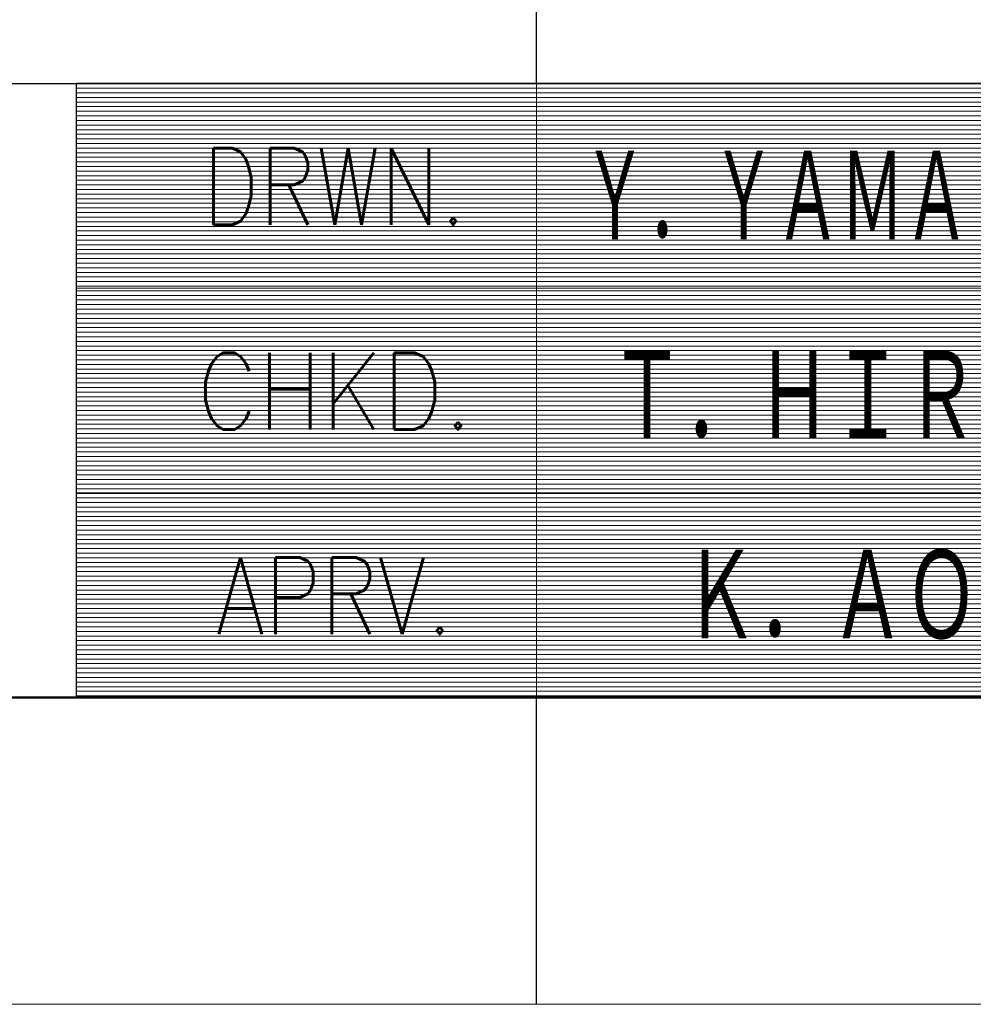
# Model space of a CAD drawing. Header units: millimetres. Extents: x 0 to 1300, y 0 to 891.
# Tile 5 of 119: x 579 to 673, y 0 to 96. Entities that reach past the tile are written whole.
import ezdxf

# ---------------------------------------------------------------- set-up
doc = ezdxf.new("R2010")
doc.units = ezdxf.units.MM
doc.header["$LTSCALE"] = 0.54643
doc.layers.add('NoLayerName_001', color=7, linetype='Continuous')
doc.styles.get("Standard").update_dxf_attribs({"font": 'txt', "bigfont": 'extfont2'})

# ---------------------------------------------------------------- blocks, each defined once
blk = doc.blocks.new('JZB_0008')
at = {"layer": 'NoLayerName_001', "color": 3, "lineweight": 13, "char_height": 3.27, "attachment_point": 5}
for s, insert in [('\\A1;\\W0.5833;Ｙ．ＹＡＭＡＫＡＷＡ', (84.818, 14.635)), ('\\A1;\\W0.6667;Ｔ．ＨＩＲＯＳＥ', (84.818, 8.135)), ('\\A1;\\W0.6667;Ｋ．ＡＯＫＩ', (84.818, 1.635))]:
    blk.add_mtext(s, dxfattribs=dict(at, insert=insert))
blk = doc.blocks.new('*X111')
at = {"color": 7, "linetype": 'Continuous', "lineweight": 13}
for p, q in [((0, 19.8), (40, 19.8)), ((0, 19.65), (40, 19.65)), ((0, 19.5), (40, 19.5)), ((0, 19.35), (40, 19.35)), ((0, 19.2), (40, 19.2)), ((0, 19.05), (40, 19.05)), ((0, 18.9), (40, 18.9)), ((0, 18.75), (40, 18.75)), ((0, 18.6), (40, 18.6)), ((0, 18.45), (40, 18.45)), ((0, 18.3), (40, 18.3)), ((0, 18.15), (40, 18.15)), ((0, 18), (40, 18)), ((0, 17.85), (40, 17.85)), ((0, 17.7), (40, 17.7)), ((0, 17.55), (40, 17.55)), ((0, 17.4), (40, 17.4)), ((0, 17.25), (40, 17.25)), ((0, 17.1), (40, 17.1)), ((0, 16.95), (40, 16.95)), ((0, 16.8), (40, 16.8)), ((0, 16.65), (40, 16.65)), ((0, 16.5), (40, 16.5)), ((0, 16.35), (40, 16.35)), ((0, 16.2), (40, 16.2)), ((0, 16.05), (40, 16.05)), ((0, 15.9), (40, 15.9)), ((0, 15.75), (40, 15.75)), ((0, 15.6), (40, 15.6)), ((0, 15.45), (40, 15.45)), ((0, 15.3), (40, 15.3)), ((0, 15.15), (40, 15.15)), ((0, 15), (40, 15)), ((0, 14.85), (40, 14.85)), ((0, 14.7), (40, 14.7)), ((0, 14.55), (40, 14.55)), ((0, 14.4), (40, 14.4)), ((0, 14.25), (40, 14.25)), ((0, 14.1), (40, 14.1)), ((0, 13.95), (40, 13.95)), ((0, 13.8), (40, 13.8)), ((0, 13.65), (40, 13.65)), ((0, 13.5), (40, 13.5)), ((0, 13.35), (40, 13.35)), ((0, 13.2), (40, 13.2)), ((0, 13.05), (40, 13.05)), ((0, 12.9), (40, 12.9)), ((0, 12.75), (40, 12.75)), ((0, 12.6), (40, 12.6)), ((0, 12.45), (40, 12.45)), ((0, 12.3), (40, 12.3)), ((0, 12.15), (40, 12.15)), ((0, 12), (40, 12)), ((0, 11.85), (40, 11.85)), ((0, 11.7), (40, 11.7)), ((0, 11.55), (40, 11.55)), ((0, 11.4), (40, 11.4)), ((0, 11.25), (40, 11.25)), ((0, 11.1), (40, 11.1)), ((0, 10.95), (40, 10.95)), ((0, 10.8), (40, 10.8)), ((0, 10.65), (40, 10.65)), ((0, 10.5), (40, 10.5)), ((0, 10.35), (40, 10.35)), ((0, 10.2), (40, 10.2)), ((0, 10.05), (40, 10.05)), ((0, 9.9), (40, 9.9)), ((0, 9.75), (40, 9.75)), ((0, 9.6), (40, 9.6)), ((0, 9.45), (40, 9.45)), ((0, 9.3), (40, 9.3)), ((0, 9.15), (40, 9.15)), ((0, 9), (40, 9)), ((0, 8.85), (40, 8.85)), ((0, 8.7), (40, 8.7)), ((0, 8.55), (40, 8.55)), ((0, 8.4), (40, 8.4)), ((0, 8.25), (40, 8.25)), ((0, 8.1), (40, 8.1)), ((0, 7.95), (40, 7.95)), ((0, 7.8), (40, 7.8)), ((0, 7.65), (40, 7.65)), ((0, 7.5), (40, 7.5)), ((0, 7.35), (40, 7.35)), ((0, 7.2), (40, 7.2)), ((0, 7.05), (40, 7.05)), ((0, 6.9), (40, 6.9)), ((0, 6.75), (40, 6.75)), ((0, 6.6), (40, 6.6)), ((0, 6.45), (40, 6.45)), ((0, 6.3), (40, 6.3)), ((0, 6.15), (40, 6.15)), ((0, 6), (40, 6)), ((0, 5.85), (40, 5.85)), ((0, 5.7), (40, 5.7)), ((0, 5.55), (40, 5.55)), ((0, 5.4), (40, 5.4)), ((0, 5.25), (40, 5.25)), ((0, 5.1), (40, 5.1)), ((0, 4.95), (40, 4.95)), ((0, 4.8), (40, 4.8)), ((0, 4.65), (40, 4.65)), ((0, 4.5), (40, 4.5)), ((0, 4.35), (40, 4.35)), ((0, 4.2), (40, 4.2)), ((0, 4.05), (40, 4.05)), ((0, 3.9), (40, 3.9)), ((0, 3.75), (40, 3.75)), ((0, 3.6), (40, 3.6)), ((0, 3.45), (40, 3.45)), ((0, 3.3), (40, 3.3)), ((0, 3.15), (40, 3.15)), ((0, 3), (40, 3)), ((0, 2.85), (40, 2.85)), ((0, 2.7), (40, 2.7)), ((0, 2.55), (40, 2.55)), ((0, 2.4), (40, 2.4)), ((0, 2.25), (40, 2.25)), ((0, 2.1), (40, 2.1)), ((0, 1.95), (40, 1.95)), ((0, 1.8), (40, 1.8)), ((0, 1.65), (40, 1.65)), ((0, 1.5), (40, 1.5)), ((0, 1.35), (40, 1.35)), ((0, 1.2), (40, 1.2)), ((0, 1.05), (40, 1.05)), ((0, 0.9), (40, 0.9)), ((0, 0.75), (40, 0.75)), ((0, 0.6), (40, 0.6)), ((0, 0.45), (40, 0.45)), ((0, 0.3), (40, 0.3)), ((0, 0.15), (40, 0.15)), ((0, 0), (40, 0))]:
    blk.add_line(p, q, dxfattribs=at)
blk = doc.blocks.new('JZB_0010')
at = {"layer": 'NoLayerName_001', "color": 7, "linetype": 'Continuous', "lineweight": 25}
for p, q in [((170, 20), (170, 0)), ((210, 20), (170, 20)), ((170, 0), (210, 0))]:
    blk.add_line(p, q, dxfattribs=at)
blk.add_blockref('*X111', (170, 0.05))

msp = doc.modelspace()

# ---------------------------------------------------------------- linework, layer by layer
at = {"layer": 'NoLayerName_001', "color": 7, "linetype": 'Continuous', "lineweight": 25}
for p, q in [((630, 90), (630, 163.2)), ((75, 90), (1230, 90)), ((495, 90), (1230, 90)), ((630, 0), (630, 30))]:
    msp.add_line(p, q, dxfattribs=at)
at = {"layer": 'NoLayerName_001', "color": 2, "linetype": 'Continuous', "lineweight": 13}
for p, q in [((585, 90), (585, 30)), ((630, 30), (630, 90)), ((705, 69.9999), (585, 69.9999)), ((705, 50.0063), (585, 50.0063))]:
    msp.add_line(p, q, dxfattribs=at)
at = {"layer": 'NoLayerName_001', "color": 7, "linetype": 'Continuous', "lineweight": 50}
msp.add_line((1230, 30), (75, 30), dxfattribs=at)
at = {"layer": 'NoLayerName_001', "color": 7, "linetype": 'Continuous', "lineweight": 13}
msp.add_line((1260, 0), (0, 0), dxfattribs=at)

# ---------------------------------------------------------------- block references
at = {"layer": 'NoLayerName_001', "xscale": 3, "yscale": 3, "zscale": 3}
for name, p in [('JZB_0010', (75, 30)), ('JZB_0008', (411.5475, 34.845))]:
    msp.add_blockref(name, p, dxfattribs=at)

# ---------------------------------------------------------------- texts
at = {"layer": 'NoLayerName_001', "color": 2, "lineweight": 13, "char_height": 7.5, "attachment_point": 8}
for s, insert in [('\\A1;\\W0.8191;DRWN.', (610.287, 76.1917)), ('\\A1;\\W0.8821;CHKD.', (610.287, 56.1919)), ('\\A1;\\W0.8191;APRV.', (610.287, 36.1921))]:
    msp.add_mtext(s, dxfattribs=dict(at, insert=insert))

doc.saveas('drawing.dxf')
